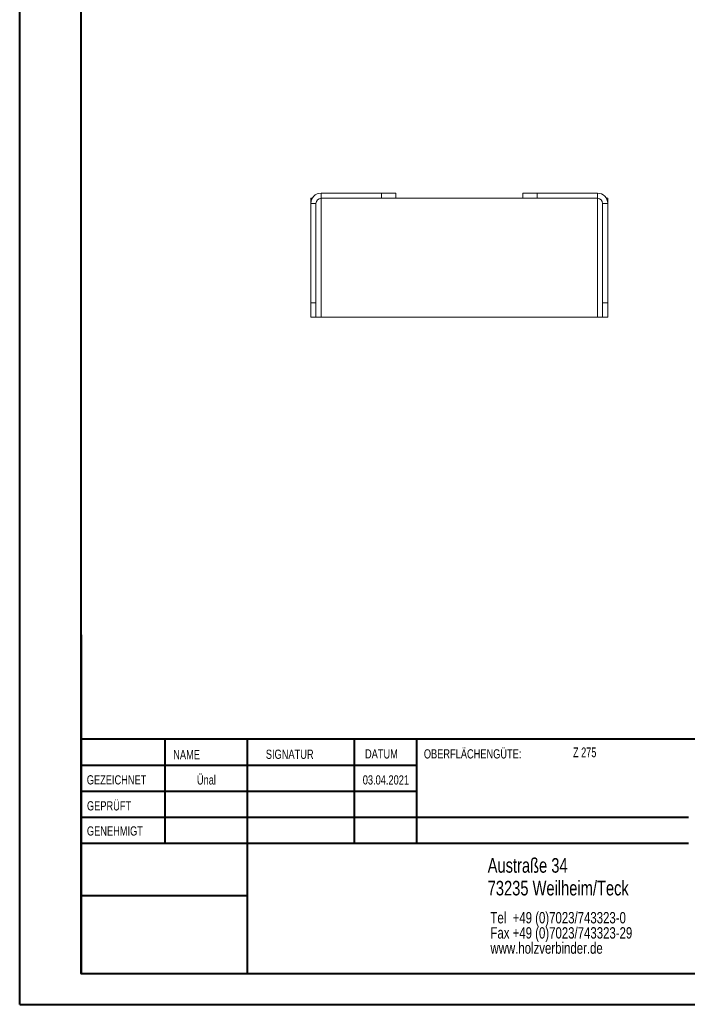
# Model space of a CAD drawing. Header units: millimetres. Extents: x 0 to 210, y 0 to 297.
# Tile 1 of 3: x 0 to 109, y 0 to 161. Entities that reach past the tile are written whole.
import ezdxf

# ---------------------------------------------------------------- set-up
doc = ezdxf.new("R2010")
doc.units = ezdxf.units.MM
doc.styles.add('SLDTEXTSTYLE0', font='TXT', dxfattribs={"width": 0.75})
doc.styles.add('SLDTEXTSTYLE2', font='TXT', dxfattribs={"width": 0.7})

# ---------------------------------------------------------------- blocks, each defined once
blk = doc.blocks.new('SW_NOTE_0')
at = {"color": 0, "linetype": 'Continuous', "lineweight": 0, "char_height": 1.8521, "attachment_point": 1, "style": 'SLDTEXTSTYLE0'}
for s, insert in [('Tel  +49 (0)7023/743323-0', (0, 2.39)), ('Fax +49 (0)7023/743323-29', (0, -0.08)), ('www.holzverbinder.de', (0, -2.55))]:
    blk.add_mtext(s, dxfattribs=dict(at, insert=insert))

msp = doc.modelspace()

# ---------------------------------------------------------------- linework, layer by layer
at = {"color": 7, "linetype": 'Continuous', "lineweight": 40}
for p, q in [((0.08, 0.21), (0.08, 297.21)), ((10.08, 5.21), (10.08, 292.21)), ((10.11, 60.37), (10.11, 5.12)), ((205.08, 43.37), (10.11, 43.37)), ((23.71, 43.37), (23.71, 26.37)), ((37.1, 43.37), (37.1, 5.12)), ((54.51, 43.37), (54.51, 26.37)), ((64.71, 26.37), (64.71, 43.37)), ((64.71, 39.1), (10.11, 39.1)), ((64.71, 34.87), (10.11, 34.87)), ((108.91, 30.62), (10.11, 30.62)), ((108.91, 26.37), (10.11, 26.37)), ((37.1, 17.87), (10.11, 17.87)), ((10.11, 13.71), (10.08, 13.71)), ((10.11, 9.46), (10.08, 9.46)), ((10.08, 5.21), (205.08, 5.21)), ((0.08, 0.21), (210.08, 0.21))]:
    msp.add_line(p, q, dxfattribs=at)
at = {"color": 7, "linetype": 'Continuous', "lineweight": 15}
for p, q in [((49.13, 131.45), (49.13, 132.28)), ((49.13, 132.28), (58.96, 132.28)), ((58.96, 131.45), (58.96, 132.28)), ((58.96, 132.28), (61.3, 132.28)), ((61.3, 132.28), (61.3, 131.45)), ((81.96, 131.45), (81.96, 132.28)), ((81.96, 132.28), (84.3, 132.28)), ((84.3, 132.28), (84.3, 131.45)), ((84.3, 132.28), (94.13, 132.28)), ((94.13, 131.45), (94.13, 132.28)), ((47.46, 131.45), (47.46, 130.61)), ((47.69, 131.45), (47.46, 131.45)), ((48.3, 130.61), (47.46, 130.61)), ((47.46, 114.45), (47.46, 130.61)), ((48.3, 114.45), (48.3, 130.61)), ((49.13, 131.45), (58.96, 131.45)), ((49.13, 112.11), (49.13, 131.45)), ((61.3, 131.45), (58.96, 131.45)), ((81.96, 131.45), (61.3, 131.45)), ((84.3, 131.45), (81.96, 131.45)), ((84.3, 131.45), (94.13, 131.45)), ((94.13, 131.45), (94.13, 112.11)), ((94.96, 130.61), (95.8, 130.61)), ((94.96, 114.45), (94.96, 130.61)), ((95.57, 131.45), (95.8, 131.45)), ((95.8, 131.45), (95.8, 130.61)), ((95.8, 114.45), (95.8, 130.61)), ((47.46, 114.45), (48.3, 114.45)), ((47.46, 112.11), (47.46, 114.45)), ((48.3, 114.45), (48.3, 112.11)), ((94.96, 114.45), (95.8, 114.45)), ((94.96, 112.11), (94.96, 114.45)), ((95.8, 114.45), (95.8, 112.11)), ((48.3, 112.11), (47.46, 112.11)), ((48.3, 112.11), (49.13, 112.11)), ((49.13, 112.11), (94.13, 112.11)), ((94.13, 112.11), (94.96, 112.11)), ((95.8, 112.11), (94.96, 112.11))]:
    msp.add_line(p, q, dxfattribs=at)
at = {"color": 7, "linetype": 'Continuous', "lineweight": 0}
for p, q in [((64.71, 39.12), (10.11, 39.12)), ((23.71, 5.21), (23.71, 5.12)), ((54.51, 5.21), (54.51, 5.12))]:
    msp.add_line(p, q, dxfattribs=at)
at = {"color": 7, "linetype": 'Continuous', "lineweight": 15}
for centre, radius, start, end in [((49.13, 130.61), 1.67, 90, 180), ((94.13, 130.61), 1.67, 0, 90), ((49.13, 130.61), 0.833, 90, 180), ((94.13, 130.61), 0.833, 0, 90)]:
    msp.add_arc(centre, radius, start, end, dxfattribs=at)

# ---------------------------------------------------------------- block references
at = {"color": 7, "linetype": 'Continuous', "lineweight": 0}
msp.add_blockref('SW_NOTE_0', (76.7, 12.85), dxfattribs=at)

# ---------------------------------------------------------------- texts
for s, insert, char_height, attachment_point, style in [('SIGNATUR', (40.14, 41.68), 1.5, 1, 'SLDTEXTSTYLE0'), ('DATUM', (56.28, 41.74), 1.5, 1, 'SLDTEXTSTYLE0'), ('OBERFLÄCHENGÜTE:', (65.86, 41.74), 1.5, 1, 'SLDTEXTSTYLE0'), ('Z 275', (90.14, 42.03), 1.587, 1, 'SLDTEXTSTYLE2'), ('NAME', (25.07, 41.62), 1.5, 1, 'SLDTEXTSTYLE0'), ('GEZEICHNET', (11, 37.51), 1.5, 1, 'SLDTEXTSTYLE0'), ('Ünal', (30.47, 37.5), 1.499, 2, 'SLDTEXTSTYLE0'), ('03.04.2021', (59.68, 37.5), 1.499, 2, 'SLDTEXTSTYLE0'), ('GEPRÜFT', (11.03, 33.28), 1.5, 1, 'SLDTEXTSTYLE0'), ('GENEHMIGT', (11.02, 29.19), 1.5, 1, 'SLDTEXTSTYLE0'), ('Austraße 34', (76.25, 24.02), 2.3813, 1, 'SLDTEXTSTYLE0'), ('73235 Weilheim/Teck', (76.25, 20.32), 2.3813, 1, 'SLDTEXTSTYLE0')]:
    msp.add_mtext(s, dxfattribs=dict(at, insert=insert, char_height=char_height, attachment_point=attachment_point, style=style))

doc.saveas('drawing.dxf')
